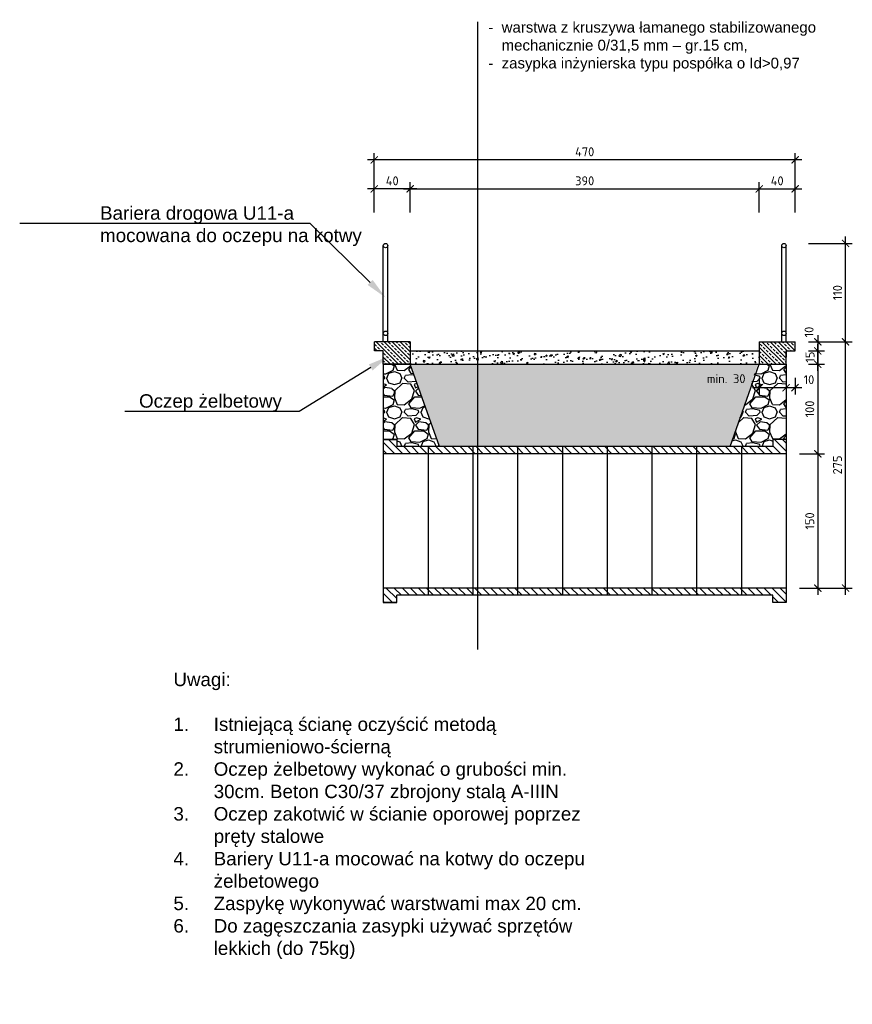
# Model space of a CAD drawing. Header units: millimetres. Extents: x 104960 to 115984, y -205223 to -198348.
# Tile 7 of 8: x 114127 to 115057, y -200387 to -199288. Entities that reach past the tile are written whole.
import ezdxf
from ezdxf import colors
from ezdxf.entities.mleader import LeaderData, LeaderLine
from ezdxf.math import Vec2, Vec3

# ---------------------------------------------------------------- set-up
doc = ezdxf.new("R2010")
doc.units = ezdxf.units.MM
doc.header["$LTSCALE"] = 40
doc.header["$PDMODE"] = 35
doc.header["$PDSIZE"] = 10
doc.linetypes.add('DASHED', pattern=[0.75, 0.5, -0.25])
doc.layers.get('0').transparency = 0.4
doc.layers.get('Defpoints').transparency = 0.4
for name, color, linetype in [('K01', 94, 'Continuous'), ('K02', 253, 'Continuous'), ('K025', 161, 'Continuous'), ('K035', 40, 'Continuous')]:
    doc.layers.add(name, color=color, linetype=linetype)
doc.styles.get("Standard").update_dxf_attribs({"font": 'isocpeur.ttf', "height": 10})
doc.linetypes.add('ZIGZAG', pattern='A,0.00254,-5.08,[131,ltypeshp.shx,S=5.08,R=0,X=-5.08,Y=0],-10.16,[131,ltypeshp.shx,S=5.08,R=180,X=5.08,Y=0],-5.08', length=20.32254)
doc.dimstyles.new('ARCHIC', dxfattribs={"dimtxt": 10, "dimasz": 8, "dimexe": 7.5, "dimexo": 15, "dimgap": 4, "dimtad": 1, "dimdec": 1, "dimrnd": 0.5, "dimtxsty": 'Standard', "dimblk": 'ARCHTICK', "dimcen": 12.5, "dimdle": 7.5, "dimclrd": 94, "dimclre": 94, "dimclrt": 151, "dimazin": 2, "dimtfac": 1, "dimtdec": 1, "dimtmove": 2, "dimatfit": 3, "dimfxl": 7.5, "dimarcsym": 0})

# ---------------------------------------------------------------- blocks, each defined once
blk = doc.blocks.new('_ArchTick')
at = {"color": 0, "linetype": 'ByBlock', "const_width": 0.15}
blk.add_lwpolyline([(-0.5, -0.5), (0.5, 0.5)], dxfattribs=at)
blk = doc.blocks.new('*D460')
at = {"layer": 'Defpoints', "color": 0}
for p in [(114982.9, -199772.8), (114982.9, -199922.8), (115018.3, -199922.8)]:
    blk.add_point(p, dxfattribs=at)
at = {"layer": 'K01', "color": 94, "lineweight": -2}
for p, q in [((115018.3, -199765.3), (115018.3, -199930.3)), ((114997.9, -199772.8), (115025.8, -199772.8)), ((114997.9, -199922.8), (115025.8, -199922.8))]:
    blk.add_line(p, q, dxfattribs=at)
at = {"layer": 'K01', "color": 94, "lineweight": -2, "xscale": 8, "yscale": 8, "zscale": 8}
for p, rotation in [((115018.3, -199772.8), 90), ((115018.3, -199922.8), 270)]:
    blk.add_blockref('_ArchTick', p, dxfattribs=dict(at, rotation=rotation))
at = {"layer": 'K01', "color": 151, "insert": (115009.3, -199847.8), "char_height": 10, "attachment_point": 5, "rotation": 90}
blk.add_mtext('150', dxfattribs=at)
blk = doc.blocks.new('*D462')
at = {"layer": 'Defpoints', "color": 0}
for p in [(114952.9, -199672.9), (114982.9, -199672.9), (114982.9, -199699)]:
    blk.add_point(p, dxfattribs=at)
at = {"layer": 'K025', "color": 94, "lineweight": -2}
for p, q in [((114952.9, -199687.9), (114952.9, -199706.5)), ((114982.9, -199687.9), (114982.9, -199706.5)), ((114945.4, -199699), (114990.4, -199699))]:
    blk.add_line(p, q, dxfattribs=at)
at = {"layer": 'K025', "color": 94, "lineweight": -2, "xscale": 8, "yscale": 8, "zscale": 8, "rotation": 180}
blk.add_blockref('_ArchTick', (114952.9, -199699), dxfattribs=at)
at = {"layer": 'K025', "color": 94, "lineweight": -2, "xscale": 8, "yscale": 8, "zscale": 8}
blk.add_blockref('_ArchTick', (114982.9, -199699), dxfattribs=at)
at = {"layer": 'K025', "color": 151, "insert": (114916, -199689), "char_height": 10, "attachment_point": 5}
blk.add_mtext('min. 30', dxfattribs=at)
blk = doc.blocks.new('*D463')
at = {"layer": 'Defpoints', "color": 0}
for p in [(114992.9, -199658), (115018.3, -199658), (114992.9, -199672.9)]:
    blk.add_point(p, dxfattribs=at)
at = {"layer": 'K025', "color": 94, "lineweight": -2}
for p, q in [((115007.9, -199658), (115025.8, -199658)), ((115018.3, -199680.4), (115018.3, -199650.5)), ((115007.9, -199672.9), (115025.8, -199672.9))]:
    blk.add_line(p, q, dxfattribs=at)
at = {"layer": 'K025', "color": 94, "lineweight": -2, "xscale": 8, "yscale": 8, "zscale": 8}
for p, rotation in [((115018.3, -199658), 90), ((115018.3, -199672.9), 270)]:
    blk.add_blockref('_ArchTick', p, dxfattribs=dict(at, rotation=rotation))
at = {"layer": 'K025', "color": 151, "insert": (115009.6, -199664.9), "char_height": 10, "attachment_point": 5, "rotation": 90}
blk.add_mtext('15', dxfattribs=at)
blk = doc.blocks.new('*D464')
at = {"layer": 'Defpoints', "color": 0}
for p in [(114992.9, -199647.9), (114992.9, -199658), (115018.3, -199658)]:
    blk.add_point(p, dxfattribs=at)
at = {"layer": 'K025', "color": 94, "lineweight": -2}
for p, q in [((115007.9, -199647.9), (115025.8, -199647.9)), ((115018.3, -199640.4), (115018.3, -199665.5)), ((115007.9, -199658), (115025.8, -199658))]:
    blk.add_line(p, q, dxfattribs=at)
at = {"layer": 'K025', "color": 94, "lineweight": -2, "xscale": 8, "yscale": 8, "zscale": 8}
for p, rotation in [((115018.3, -199647.9), 90), ((115018.3, -199658), 270)]:
    blk.add_blockref('_ArchTick', p, dxfattribs=dict(at, rotation=rotation))
at = {"layer": 'K025', "color": 151, "insert": (115008.5, -199636.9), "char_height": 10, "attachment_point": 5, "rotation": 90}
blk.add_mtext('10', dxfattribs=at)
blk = doc.blocks.new('*D465')
at = {"layer": 'Defpoints', "color": 0}
for p in [(114982.9, -199672.9), (114992.9, -199672.9), (114992.9, -199699)]:
    blk.add_point(p, dxfattribs=at)
at = {"layer": 'K025', "color": 94, "lineweight": -2}
for p, q in [((114982.9, -199687.9), (114982.9, -199706.5)), ((114992.9, -199687.9), (114992.9, -199706.5)), ((114975.4, -199699), (115000.4, -199699))]:
    blk.add_line(p, q, dxfattribs=at)
at = {"layer": 'K025', "color": 94, "lineweight": -2, "xscale": 8, "yscale": 8, "zscale": 8, "rotation": 180}
blk.add_blockref('_ArchTick', (114982.9, -199699), dxfattribs=at)
at = {"layer": 'K025', "color": 94, "lineweight": -2, "xscale": 8, "yscale": 8, "zscale": 8}
blk.add_blockref('_ArchTick', (114992.9, -199699), dxfattribs=at)
at = {"layer": 'K025', "color": 151, "insert": (115008.4, -199690.1), "char_height": 10, "attachment_point": 5}
blk.add_mtext('10', dxfattribs=at)
blk = doc.blocks.new('*D466')
at = {"layer": 'Defpoints', "color": 0}
for p in [(114952.9, -199477.1), (114562.9, -199518.5), (114952.9, -199518.5)]:
    blk.add_point(p, dxfattribs=at)
at = {"layer": 'K025', "color": 94, "lineweight": -2}
for p, q in [((114562.9, -199503.5), (114562.9, -199469.6)), ((114952.9, -199503.5), (114952.9, -199469.6)), ((114555.4, -199477.1), (114960.4, -199477.1))]:
    blk.add_line(p, q, dxfattribs=at)
at = {"layer": 'K025', "color": 94, "lineweight": -2, "xscale": 8, "yscale": 8, "zscale": 8, "rotation": 180}
blk.add_blockref('_ArchTick', (114562.9, -199477.1), dxfattribs=at)
at = {"layer": 'K025', "color": 94, "lineweight": -2, "xscale": 8, "yscale": 8, "zscale": 8}
blk.add_blockref('_ArchTick', (114952.9, -199477.1), dxfattribs=at)
at = {"layer": 'K025', "color": 151, "insert": (114757.9, -199468.1), "char_height": 10, "attachment_point": 5}
blk.add_mtext('390', dxfattribs=at)
blk = doc.blocks.new('*D467')
at = {"layer": 'Defpoints', "color": 0}
for p in [(114522.9, -199477.1), (114522.9, -199518.5), (114562.9, -199518.5)]:
    blk.add_point(p, dxfattribs=at)
at = {"layer": 'K025', "color": 94, "lineweight": -2}
for p, q in [((114522.9, -199503.5), (114522.9, -199469.6)), ((114562.9, -199503.5), (114562.9, -199469.6)), ((114570.4, -199477.1), (114515.4, -199477.1))]:
    blk.add_line(p, q, dxfattribs=at)
at = {"layer": 'K025', "color": 94, "lineweight": -2, "xscale": 8, "yscale": 8, "zscale": 8, "rotation": 180}
blk.add_blockref('_ArchTick', (114522.9, -199477.1), dxfattribs=at)
at = {"layer": 'K025', "color": 94, "lineweight": -2, "xscale": 8, "yscale": 8, "zscale": 8}
blk.add_blockref('_ArchTick', (114562.9, -199477.1), dxfattribs=at)
at = {"layer": 'K025', "color": 151, "insert": (114542.9, -199468.1), "char_height": 10, "attachment_point": 5}
blk.add_mtext('40', dxfattribs=at)
blk = doc.blocks.new('*D468')
at = {"layer": 'Defpoints', "color": 0}
for p in [(114992.9, -199477.1), (114952.9, -199518.5), (114992.9, -199518.5)]:
    blk.add_point(p, dxfattribs=at)
at = {"layer": 'K025', "color": 94, "lineweight": -2}
for p, q in [((114952.9, -199503.5), (114952.9, -199469.6)), ((114992.9, -199503.5), (114992.9, -199469.6)), ((114945.4, -199477.1), (115000.4, -199477.1))]:
    blk.add_line(p, q, dxfattribs=at)
at = {"layer": 'K025', "color": 94, "lineweight": -2, "xscale": 8, "yscale": 8, "zscale": 8, "rotation": 180}
blk.add_blockref('_ArchTick', (114952.9, -199477.1), dxfattribs=at)
at = {"layer": 'K025', "color": 94, "lineweight": -2, "xscale": 8, "yscale": 8, "zscale": 8}
blk.add_blockref('_ArchTick', (114992.9, -199477.1), dxfattribs=at)
at = {"layer": 'K025', "color": 151, "insert": (114972.9, -199468.1), "char_height": 10, "attachment_point": 5}
blk.add_mtext('40', dxfattribs=at)
blk = doc.blocks.new('*D469')
at = {"layer": 'Defpoints', "color": 0}
for p in [(114522.9, -199444.7), (114522.9, -199518.5), (114992.9, -199518.5)]:
    blk.add_point(p, dxfattribs=at)
at = {"layer": 'K025', "color": 94, "lineweight": -2}
for p, q in [((114522.9, -199503.5), (114522.9, -199437.2)), ((114992.9, -199503.5), (114992.9, -199437.2)), ((115000.4, -199444.7), (114515.4, -199444.7))]:
    blk.add_line(p, q, dxfattribs=at)
at = {"layer": 'K025', "color": 94, "lineweight": -2, "xscale": 8, "yscale": 8, "zscale": 8, "rotation": 180}
blk.add_blockref('_ArchTick', (114522.9, -199444.7), dxfattribs=at)
at = {"layer": 'K025', "color": 94, "lineweight": -2, "xscale": 8, "yscale": 8, "zscale": 8}
blk.add_blockref('_ArchTick', (114992.9, -199444.7), dxfattribs=at)
at = {"layer": 'K025', "color": 151, "insert": (114757.9, -199435.7), "char_height": 10, "attachment_point": 5}
blk.add_mtext('470', dxfattribs=at)
blk = doc.blocks.new('*D470')
at = {"layer": 'Defpoints', "color": 0}
for p in [(114992.9, -199672.9), (114982.9, -199772.8), (115018.3, -199772.8)]:
    blk.add_point(p, dxfattribs=at)
at = {"layer": 'K025', "color": 94, "lineweight": -2}
for p, q in [((115018.3, -199665.4), (115018.3, -199780.3)), ((115007.9, -199672.9), (115025.8, -199672.9)), ((114997.9, -199772.8), (115025.8, -199772.8))]:
    blk.add_line(p, q, dxfattribs=at)
at = {"layer": 'K025', "color": 94, "lineweight": -2, "xscale": 8, "yscale": 8, "zscale": 8}
for p, rotation in [((115018.3, -199672.9), 90), ((115018.3, -199772.8), 270)]:
    blk.add_blockref('_ArchTick', p, dxfattribs=dict(at, rotation=rotation))
at = {"layer": 'K025', "color": 151, "insert": (115009.3, -199722.8), "char_height": 10, "attachment_point": 5, "rotation": 90}
blk.add_mtext('100', dxfattribs=at)
blk = doc.blocks.new('*D471')
at = {"layer": 'Defpoints', "color": 0}
for p in [(114992.9, -199647.9), (115049.3, -199647.9), (114982.9, -199922.8)]:
    blk.add_point(p, dxfattribs=at)
at = {"layer": 'K025', "color": 94, "lineweight": -2}
for p, q in [((115007.9, -199647.9), (115056.8, -199647.9)), ((115049.3, -199930.3), (115049.3, -199640.4)), ((114997.9, -199922.8), (115056.8, -199922.8))]:
    blk.add_line(p, q, dxfattribs=at)
at = {"layer": 'K025', "color": 94, "lineweight": -2, "xscale": 8, "yscale": 8, "zscale": 8}
for p, rotation in [((115049.3, -199647.9), 90), ((115049.3, -199922.8), 270)]:
    blk.add_blockref('_ArchTick', p, dxfattribs=dict(at, rotation=rotation))
at = {"layer": 'K025', "color": 151, "insert": (115040.3, -199785.3), "char_height": 10, "attachment_point": 5, "rotation": 90}
blk.add_mtext('275', dxfattribs=at)
blk = doc.blocks.new('*D472')
at = {"layer": 'Defpoints', "color": 0}
for p in [(114992.9, -199537.9), (115049.3, -199537.9), (114992.9, -199647.9)]:
    blk.add_point(p, dxfattribs=at)
at = {"layer": 'K025', "color": 94, "lineweight": -2}
for p, q in [((115007.9, -199537.9), (115056.8, -199537.9)), ((115049.3, -199655.4), (115049.3, -199530.4)), ((115007.9, -199647.9), (115056.8, -199647.9))]:
    blk.add_line(p, q, dxfattribs=at)
at = {"layer": 'K025', "color": 94, "lineweight": -2, "xscale": 8, "yscale": 8, "zscale": 8}
for p, rotation in [((115049.3, -199537.9), 90), ((115049.3, -199647.9), 270)]:
    blk.add_blockref('_ArchTick', p, dxfattribs=dict(at, rotation=rotation))
at = {"layer": 'K025', "color": 151, "insert": (115040.3, -199592.9), "char_height": 10, "attachment_point": 5, "rotation": 90}
blk.add_mtext('110', dxfattribs=at)

msp = doc.modelspace()

# ---------------------------------------------------------------- hatches: boundary and pattern name
at = {"layer": 'K01'}
h = msp.add_hatch(dxfattribs=at)
h.set_pattern_fill('ANSI33', color=256, angle=90)
h.set_pattern_definition([(135, (114522.944, -199672.914), (-4.49013, -4.49013), []), (135, (114522.944, -199668.424), (-4.49013, -4.49013), [3.175, -1.5875])])
h.paths.add_polyline_path([(114522.94, -199657.96), (114522.94, -199647.91), (114562.94, -199647.91), (114562.94, -199672.91), (114532.94, -199672.91), (114532.94, -199657.96)])
h.paths.add_polyline_path([(114952.94, -199672.91), (114982.94, -199672.91), (114982.94, -199657.96), (114992.94, -199657.96), (114992.94, -199647.91), (114952.94, -199647.91)])
h = msp.add_hatch(dxfattribs=at)
h.set_pattern_fill('AR-CONC', color=256, scale=0.1)
h.set_pattern_definition([(50, (214552.905, -375994.944), (18.2184669, -1.5939086), [1.905, -20.955]), (355, (214552.905, -375994.944), (-3.5243421, 19.1056845), [1.524, -16.7640584]), (100.451445, (214554.423, -375995.077), (14.6941247, 17.5117752), [1.6190009, -17.8090245]), (46.1842, (214552.905, -375989.864), (27.107904, -4.2042328), [2.8575, -31.4325]), (96.635558, (214555.164, -375990.214), (23.7404134, 24.7426125), [2.4285023, -26.713561]), (351.184151, (214552.905, -375989.864), (23.7404134, 24.7426125), [2.2859967, -25.1459732]), (21, (214555.445, -375991.134), (15.1614391, -10.2265198), [1.905, -20.955]), (326, (214555.445, -375991.134), (6.1802028, 18.4187966), [1.524, -16.764]), (71.451445, (214556.709, -375991.986), (21.341642, 8.1922769), [1.6190009, -17.8089938]), (37.5, (214552.905, -375994.944), (0.30886033, 8.45550389), [0, -16.5608, 0, -17.018, 0, -16.8275]), (7.5, (214552.905, -375994.944), (6.68196625, 10.0180575), [0, -9.7028, 0, -16.1798, 0, -6.4135]), (327.5, (214547.241, -375994.944), (13.55905952, -0.5728744), [0, -6.35, 0, -19.812, 0, -26.289]), (317.5, (214544.701, -375994.944), (14.81291814, 2.5426491), [0, -8.255, 0, -13.1572, 0, -18.669])])
h.paths.add_polyline_path([(114562.94, -199672.91), (114952.94, -199672.91), (114952.94, -199657.91), (114562.94, -199657.91)])
h = msp.add_hatch(dxfattribs=at)
h.set_pattern_fill('GRAVL1', color=256, scale=1.5)
h.set_pattern_definition([(228.0128, (112934.254, -199726.6653), (-304.7999326, -342.900051), [5.1258, -507.45725]), (184.9697, (112930.8251, -199730.4753), (457.20004, 38.0996688), [8.79607, -870.81074]), (132.5104, (112922.0621, -199731.2373), (380.9996464, -419.1003305), [6.2022, -614.0208]), (267.2737, (112907.2031, -199740.7623), (38.0998483, 762.0000112), [8.01007, -792.99656]), (292.8337, (112906.8221, -199748.7633), (-190.5003774, 457.1998633), [7.8545, -777.5971]), (357.2737, (112909.8701, -199756.0023), (-762.0000112, 38.0998483), [8.01007, -792.99656]), (37.6942, (112917.8711, -199756.3833), (-495.3002799, -380.9996344), [10.5929, -1048.69675]), (72.2553, (112926.2531, -199749.9063), (266.7004101, 838.1998564), [10.0008, -990.07883]), (121.4296, (112929.3011, -199740.3813), (-304.8003137, 495.2998109), [8.0372, -795.6832]), (175.2364, (112925.11, -199733.5233), (419.100036, -38.0996774), [9.1757, -449.60907]), (222.3974, (112915.9661, -199732.7613), (-457.2002801, -419.0996983), [11.86617, -1174.7516]), (138.8141, (112944.922, -199741.1433), (-266.700112, 228.5998976), [4.05007, -400.95846]), (171.4692, (112941.8741, -199738.4763), (495.2999347, -76.2003014), [7.70523, -762.81957]), (225, (112934.254, -199737.333), (8e-15, -38.1), [5.38814, -48.4934]), (203.1986, (112931.587, -199732.761), (190.49999, 76.20005), [2.9016, -287.25933]), (291.8014, (112928.92, -199733.904), (-38.099997, 114.30001), [4.1035, -201.0713]), (30.9638, (112930.444, -199737.714), (114.299925, 76.200095), [6.6648, -215.4945]), (161.5651, (112936.159, -199734.285), (76.20002, -38.09994), [4.8193, -115.6635]), (16.3895, (112906.8221, -199733.9043), (381.0000838, 114.2997222), [6.7513, -668.3824]), (70.3462, (112913.299, -199731.9993), (-152.399819, -419.1000814), [5.664, -560.73324]), (293.1986, (112936.159, -199726.665), (-76.20005, 190.49999), [5.8032, -284.35775]), (343.6105, (112938.4451, -199731.9993), (-381.0000838, 114.2997222), [6.7513, -668.3824]), (339.444, (112906.822, -199757.5263), (-190.50007, 76.199847), [6.5105, -319.016]), (294.7751, (112912.918, -199759.8123), (-190.4997024, 419.1001304), [5.4551, -540.0539]), (66.8014, (112936.54, -199764.765), (76.20005, 190.49999), [5.8032, -284.35775]), (17.354, (112938.8261, -199759.4313), (-495.300077, -152.3997905), [6.38674, -632.28565]), (69.444, (112917.871, -199764.7653), (-76.199847, -190.50007), [3.25526, -322.2713]), (101.3099, (112934.254, -199764.765), (-38.09991, 152.40003), [1.9427, -192.3299]), (165.9638, (112933.873, -199762.86), (114.30002, -38.099926), [7.8545, -149.2358]), (186.009, (112926.2531, -199760.9553), (380.9999905, 38.099974), [7.279, -720.62047]), (303.6901, (112930.444, -199741.143), (-38.10005, 76.199983), [5.49486, -131.87663]), (353.1572, (112933.4921, -199745.7153), (647.6999758, -76.2003047), [9.59335, -949.74015]), (60.9454, (112943.017, -199746.8583), (-152.400001, -266.7000147), [3.9226, -388.3409]), (90, (112944.922, -199743.43), (-38.1, 38.1), [2.286, -35.814]), (120.2564, (112925.491, -199759.8123), (152.3998052, -266.7000936), [5.293, -524.0091]), (48.0128, (112922.824, -199755.2403), (304.7999326, 342.900051), [10.25164, -502.33143]), (0, (112929.682, -199747.62), (38.1, 38.1), [9.906, -28.194]), (325.3048, (112939.588, -199747.6203), (-380.9997813, 266.700328), [6.02414, -596.38974]), (254.0546, (112944.541, -199751.049), (-38.099996, -152.400005), [5.54744, -271.82475]), (207.646, (112943.0171, -199756.3833), (-723.8998403, -381.0002939), [9.0322, -894.18696]), (175.4261, (112935.0161, -199760.5743), (-495.3000213, 38.0998019), [9.55544, -945.9877])])
h.paths.add_polyline_path([(114982.94, -199672.91), (114982.94, -199756.77), (114967.94, -199756.77), (114967.94, -199764.77), (114920.24, -199764.77), (114951.26, -199672.91)])
h.paths.add_polyline_path([(114547.94, -199756.77), (114547.94, -199764.77), (114595.64, -199764.77), (114562.94, -199672.91), (114532.94, -199672.91), (114532.94, -199756.77)])
h = msp.add_hatch(dxfattribs=at)
h.set_pattern_fill('AR-SAND', color=256, scale=0.1, angle=180)
h.set_pattern_definition([(217.5, (199147.547, -373455.8627), (0.16000313, -4.89413237), [0, -3.8608, 0, -4.318, 0, -4.1275]), (187.5, (199147.547, -373455.863), (-4.49523283, -7.168251), [0, -2.0828, 0, -3.4798, 0, -1.3335]), (147.5, (199150.6714, -373455.8627), (-7.9099237, -0.01437185), [0, -1.27, 0, -4.572, 0, -5.969]), (137.5, (199150.6714, -373455.863), (-7.63556452, -2.22929323), [0, -0.635, 0, -2.9972, 0, -3.429])])
h.paths.add_polyline_path([(114562.94, -199672.91), (114595.64, -199764.77), (114920.24, -199764.77), (114951.26, -199672.91)])
h = msp.add_hatch(dxfattribs=at)
h.set_pattern_fill('ANSI31', color=256, scale=2, angle=90)
h.set_pattern_definition([(135, (131077.682, -221710.7036), (-4.490128, -4.490128), [])])
h.paths.add_polyline_path([(114532.94, -199772.77), (114982.94, -199772.77), (114982.94, -199756.77), (114967.94, -199756.77), (114967.94, -199764.77), (114547.94, -199764.77), (114547.94, -199756.77), (114532.94, -199756.77)])
h = msp.add_hatch(dxfattribs=at)
h.set_pattern_fill('ANSI31', color=256, scale=2, angle=90)
h.set_pattern_definition([(135, (134707.1336, -221880.7036), (-4.490128, -4.490128), [])])
h.paths.add_polyline_path([(114532.94, -199938.77), (114547.94, -199938.77), (114547.94, -199930.77), (114967.94, -199930.77), (114967.94, -199938.77), (114982.94, -199938.77), (114982.94, -199922.77), (114532.94, -199922.77)])

# ---------------------------------------------------------------- linework, layer by layer
for p, q in [((114638.19, -199290.66), (114638.19, -199991.33)), ((114562.94, -199657.91), (114952.94, -199657.91)), ((114562.94, -199672.91), (114952.94, -199672.91))]:
    msp.add_line(p, q, dxfattribs=at)
at = {"layer": 'K02'}
for p, q in [((114532.94, -199647.91), (114532.94, -199540.41)), ((114537.94, -199647.91), (114537.94, -199540.41)), ((114977.94, -199647.91), (114977.94, -199540.41)), ((114982.94, -199647.91), (114982.94, -199540.41))]:
    msp.add_line(p, q, dxfattribs=at)
for centre in [(114535.44, -199540.41), (114980.44, -199540.41), (114535.44, -199638.41), (114980.44, -199638.41)]:
    msp.add_circle(centre, 2.5, dxfattribs=at)
at = {"layer": 'K025'}
for p, q in [((114522.94, -199657.96), (114522.94, -199647.91)), ((114562.94, -199647.91), (114522.94, -199647.91)), ((114562.94, -199647.91), (114562.94, -199672.91)), ((114952.94, -199647.91), (114952.94, -199672.91)), ((114952.94, -199647.91), (114992.94, -199647.91)), ((114992.94, -199657.96), (114992.94, -199647.91)), ((114532.94, -199657.96), (114522.94, -199657.96)), ((114532.94, -199672.91), (114532.94, -199657.96)), ((114982.94, -199657.96), (114992.94, -199657.96)), ((114982.94, -199672.91), (114982.94, -199657.96)), ((114982.94, -199657.96), (114982.94, -199664.94)), ((114532.94, -199672.91), (114532.94, -199938.77)), ((114532.94, -199672.91), (114562.94, -199672.91)), ((114552.94, -199672.91), (114532.94, -199672.91)), ((114562.94, -199672.91), (114532.94, -199672.91)), ((114595.64, -199764.77), (114562.94, -199672.91)), ((114920.24, -199764.77), (114952.94, -199672.91)), ((114952.94, -199672.91), (114982.94, -199672.91)), ((114962.94, -199672.91), (114982.94, -199672.91)), ((114982.94, -199672.91), (114982.94, -199938.77)), ((114982.94, -199672.91), (114982.94, -199690.33)), ((114547.94, -199756.77), (114532.94, -199756.77)), ((114532.94, -199756.77), (114547.94, -199756.77)), ((114547.94, -199756.77), (114547.94, -199764.77)), ((114982.94, -199756.77), (114967.94, -199756.77)), ((114982.94, -199756.77), (114967.94, -199756.77)), ((114967.94, -199756.77), (114967.94, -199764.77)), ((114967.94, -199764.77), (114547.94, -199764.77)), ((114582.94, -199764.77), (114582.94, -199930.77)), ((114632.94, -199764.77), (114632.94, -199930.77)), ((114682.94, -199764.77), (114682.94, -199930.77)), ((114732.94, -199764.77), (114732.94, -199930.77)), ((114782.94, -199764.77), (114782.94, -199930.77)), ((114832.94, -199764.77), (114832.94, -199930.77)), ((114882.94, -199764.77), (114882.94, -199930.77)), ((114932.94, -199764.77), (114932.94, -199930.77)), ((114982.94, -199764.77), (114982.94, -199932.77)), ((114982.94, -199772.77), (114532.94, -199772.77)), ((114982.94, -199922.77), (114532.94, -199922.77)), ((114967.94, -199930.77), (114547.94, -199930.77)), ((114547.94, -199938.77), (114547.94, -199930.77)), ((114967.94, -199938.77), (114967.94, -199930.77)), ((114547.94, -199938.77), (114532.94, -199938.77)), ((114532.94, -199938.77), (114547.94, -199938.77)), ((114982.94, -199938.77), (114967.94, -199938.77)), ((114982.94, -199938.77), (114967.94, -199938.77))]:
    msp.add_line(p, q, dxfattribs=at)
at = {"layer": 'K035', "linetype": 'DASHED', "ltscale": 0.2}
for p, q in [((114562.94, -199647.91), (114562.94, -199672.91)), ((114952.94, -199647.91), (114952.94, -199672.91))]:
    msp.add_line(p, q, dxfattribs=at)

# ---------------------------------------------------------------- texts
at = {"layer": 'K01', "linetype": 'ZIGZAG', "insert": (114645.11, -199290.62), "char_height": 12, "width": 466.0191, "attachment_point": 1}
msp.add_mtext('\\pxi-1.25,l1.666667,t1.666667;{\\fArial|b0|i0|c238|p34;-^Iwarstwa z kruszywa łamanego stabilizowanego mechanicznie 0/31,5 mm – gr.15 cm,\\P-^Izasypka inżynierska typu pospółka o Id>0,97 }', dxfattribs=at)
at = {"layer": 'K01', "insert": (114298.49, -200017.23), "char_height": 15, "attachment_point": 1}
msp.add_mtext_dynamic_manual_height_columns('{\\fArial|b0|i0|c238|p34;Uwagi:\\P\\P\\pxi-3,l3,t3;1.^IIstniejącą ścianę oczyścić metodą strumieniowo-ścierną\\P2.^IOczep żelbetowy wykonać o grubości min. 30cm. Beton C30/37 zbrojony stalą A-IIIN\\P3.^IOczep zakotwić w ścianie oporowej poprzez pręty stalowe\\P4.^IBariery U11-a mocować na kotwy do oczepu żelbetowego\\P5.^IZaspykę wykonywać warstwami max 20 cm. \\P6.^IDo zagęszczania zasypki używać sprzętów lekkich (do 75kg)}', width=460.2401, gutter_width=50, heights=[451.85], dxfattribs=at)

# ---------------------------------------------------------------- dimensions: what is measured, and where the dimension line sits
at = {"layer": 'K01'}
dim = msp.add_linear_dim(base=(115018.3, -199922.77), p1=(114982.94, -199772.77), p2=(114982.94, -199922.77), angle=90, dimstyle='ARCHIC', dxfattribs=at)
dim.commit()
dim.dimension.update_dxf_attribs({"geometry": '*D460', "text_midpoint": (115009.3, -199847.77)})
at = {"layer": 'K025'}
for base, p1, p2, picture, middle in [((114522.94, -199444.68), (114992.94, -199518.47), (114522.94, -199518.47), '*D469', (114757.94, -199435.68)), ((114522.94, -199477.1), (114562.94, -199518.47), (114522.94, -199518.47), '*D467', (114542.94, -199468.1)), ((114952.94, -199477.1), (114562.94, -199518.47), (114952.94, -199518.47), '*D466', (114757.94, -199468.1)), ((114992.94, -199477.1), (114952.94, -199518.47), (114992.94, -199518.47), '*D468', (114972.94, -199468.1))]:
    dim = msp.add_linear_dim(base=base, p1=p1, p2=p2, dimstyle='ARCHIC', dxfattribs=at)
    dim.commit()
    dim.dimension.update_dxf_attribs({"geometry": picture, "text_midpoint": middle})
for base, p1, p2, picture, middle in [((115049.34, -199537.94), (114992.94, -199647.91), (114992.94, -199537.94), '*D472', (115040.34, -199592.93)), ((115049.34, -199647.91), (114982.94, -199922.77), (114992.94, -199647.91), '*D471', (115040.34, -199785.34)), ((115018.3, -199772.77), (114992.94, -199672.91), (114982.94, -199772.77), '*D470', (115009.3, -199722.84))]:
    dim = msp.add_linear_dim(base=base, p1=p1, p2=p2, angle=90, dimstyle='ARCHIC', dxfattribs=at)
    dim.commit()
    dim.dimension.update_dxf_attribs({"geometry": picture, "text_midpoint": middle})
for p1, picture, middle in [((114992.9438, -199647.9138), '*D464', (115008.4684, -199636.9282)), ((114992.9438, -199672.9138), '*D463', (115009.6134, -199664.9352))]:
    dim = msp.add_linear_dim(base=(115018.2963, -199657.9565), p1=p1, p2=(114992.9438, -199657.9565), angle=90, dimstyle='ARCHIC', dxfattribs=at)
    dim.commit()
    dim.dimension.update_dxf_attribs({"geometry": picture, "text_midpoint": middle, "dimtype": 160})
dim = msp.add_linear_dim(base=(114982.94, -199699.04), p1=(114952.94, -199672.91), p2=(114982.94, -199672.91), text='min. 30', dimstyle='ARCHIC', dxfattribs=at)
dim.commit()
dim.dimension.update_dxf_attribs({"geometry": '*D462', "text_midpoint": (114916.04, -199689.02), "dimtype": 160})
dim = msp.add_linear_dim(base=(114992.94, -199699.04), p1=(114982.94, -199672.91), p2=(114992.94, -199672.91), dimstyle='ARCHIC', dxfattribs=at)
dim.commit()
dim.dimension.update_dxf_attribs({"geometry": '*D465', "text_midpoint": (115008.44, -199690.08), "dimtype": 160})

# ---------------------------------------------------------------- leaders
at = {"layer": 'K01', "linetype": 'ZIGZAG'}
ml = msp.add_multileader_mtext('Standard', dxfattribs=at)
ml.set_content('{\\f@Arial Unicode MS|b0|i0|c238|p34;Bariera drogowa U11-a \\Pmocowana do oczepu na kotwy}', color=256)
ml.set_leader_properties()
ml.build(insert=Vec2(0, 0))
ml.multileader.update_dxf_attribs({"text_right_attachment_type": 6, "dogleg_length": 0.36, "arrow_head_size": 24, "scale": 3})
ctx = ml.context
ctx.base_point, ctx.scale, ctx.char_height, ctx.arrow_head_size, ctx.landing_gap_size, ctx.plane_origin = Vec3(114210.56, -199506.2), 3, 15, 24, 6, Vec3(113921.79, -199437.47)
ctx.right_attachment = 6
notes = []
notes.append((ctx, [(0, (1, 1, 0), (114451.37, -199515.9), (-1, 0), 14.55, [(0, [(114535.4, -199598.35)], 256, [])])]))
ctx.mtext.insert, ctx.mtext.width, ctx.mtext.flow_direction = Vec3(114216.56, -199496.5), 221.9394, 5
ml = msp.add_multileader_mtext('Standard', dxfattribs=at)
ml.set_content('{\\f@Arial Unicode MS|b0|i0|c238|p34;Oczep żelbetowy}', color=256)
ml.set_leader_properties()
ml.build(insert=Vec2(0, 0))
ml.multileader.update_dxf_attribs({"text_right_attachment_type": 6, "dogleg_length": 0.36, "arrow_head_size": 24, "scale": 3})
ctx = ml.context
ctx.base_point, ctx.scale, ctx.char_height, ctx.arrow_head_size, ctx.landing_gap_size, ctx.plane_origin = Vec3(114254.11, -199716.04), 3, 15, 24, 6, Vec3(115265.92, -199459.65)
ctx.right_attachment = 6
notes.append((ctx, [(0, (1, 1, 0), (114439.09, -199725.74), (-1, 0), 14.55, [(0, [(114539.27, -199663.82)], 256, [])])]))
ctx.mtext.insert, ctx.mtext.width, ctx.mtext.flow_direction = Vec3(114260.11, -199706.34), 216.1592, 5
for ctx, leaders in notes:
    for number, flags, end, landing, length, lines in leaders:
        leader = LeaderData()
        leader.index, (leader.has_last_leader_line, leader.has_dogleg_vector, leader.attachment_direction) = number, flags
        leader.last_leader_point, leader.dogleg_vector, leader.dogleg_length = Vec3(end), Vec3(landing), length
        for number, points, colour, breaks in lines:
            line = LeaderLine()
            line.index, line.vertices, line.color, line.breaks = number, Vec3.list(points), colors.encode_raw_color(colour), breaks
            leader.lines.append(line)
        ctx.leaders.append(leader)

doc.saveas('drawing.dxf')
